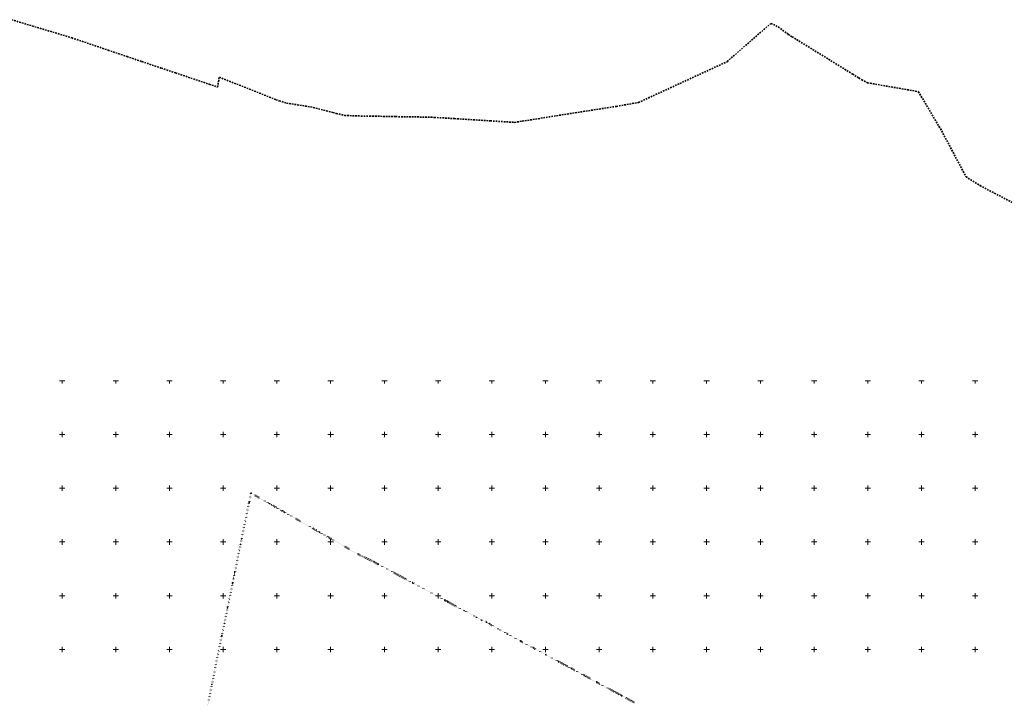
# Model space of a CAD drawing. Header units: millimetres. Extents: x 6421400 to 6424255, y 5791334 to 5793836.
# Tile 100 of 101: x 6422161 to 6423077, y 5793205 to 5793836. Entities that reach past the tile are written whole.
import ezdxf

# ---------------------------------------------------------------- set-up
doc = ezdxf.new("R2010")
doc.units = ezdxf.units.MM
doc.linetypes.add('KROPK2', pattern=[1, 0.05, -0.95])
doc.linetypes.add('PRZER3-2', pattern=[2.5, 1.5, -1])
doc.layers.get('0').update_dxf_attribs({"color": 252})
for name, color, linetype, lineweight in [('GEPPGD', 252, 'Continuous', 18), ('GESJAE', 252, 'Continuous', 35), ('GESJOB', 252, 'Continuous', 25), ('Ramka sekcyjna', 252, 'Continuous', 18)]:
    doc.layers.add(name, color=color, linetype=linetype, lineweight=lineweight)
doc.layers.add('xref', color=252, linetype='Continuous')

# ---------------------------------------------------------------- blocks, each defined once
blk = doc.blocks.new('GEPPGD1_1')
at = {"color": 0}
blk.add_lwpolyline([(0.25, 0), (0.237764, -0.077254), (0.202254, -0.146946), (0.146946, -0.202254), (0.077254, -0.237764), (0, -0.25), (-0.077254, -0.237764), (-0.146946, -0.202254), (-0.202254, -0.146946), (-0.237764, -0.077254), (-0.25, 0), (-0.237764, 0.077254), (-0.202254, 0.146946), (-0.146946, 0.202254), (-0.077254, 0.237764), (0, 0.25), (0.077254, 0.237764), (0.146946, 0.202254), (0.202254, 0.146946), (0.237764, 0.077254)], close=True, dxfattribs=at)
blk = doc.blocks.new('GEPPGD1_2')
blk.add_hatch(color=0).paths.add_polyline_path([(-0.045, 0), (-0.042798, -0.013906), (-0.036406, -0.02645), (-0.02645, -0.036406), (-0.013906, -0.042798), (0, -0.045), (0.013906, -0.042798), (0.02645, -0.036406), (0.036406, -0.02645), (0.042798, -0.013906), (0.045, 0), (0.042798, 0.013906), (0.036406, 0.02645), (0.02645, 0.036406), (0.013906, 0.042798), (0, 0.045), (-0.013906, 0.042798), (-0.02645, 0.036406), (-0.036406, 0.02645), (-0.042798, 0.013906)])
blk = doc.blocks.new('G$CC51CC4AD')
at = {"layer": 'GESJAE', "linetype": 'KROPK2', "lineweight": 50, "elevation": 10.3}
blk.add_lwpolyline([(6422327.76, 5793159.74), (6422339.45, 5793217.62), (6422348.71, 5793262.95), (6422351.06, 5793274.29), (6422353.99, 5793288.7), (6422358.65, 5793311.37), (6422360.75, 5793321.61), (6422366.13, 5793347.77), (6422367.19, 5793352.99), (6422374.11, 5793386.7), (6422375.93, 5793395.47), (6422393.02, 5793385.69), (6422394.8, 5793384.67), (6422404.97, 5793378.86), (6422439.6, 5793359.11), (6422475.4, 5793338.78), (6422478.12, 5793337.44), (6422490.33, 5793331.44), (6422494.18, 5793329.37), (6422526.26, 5793312.05), (6422556.09, 5793295.96), (6422557.66, 5793295.11), (6422559.2, 5793294.28), (6422574.24, 5793286.17), (6422585.81, 5793279.92), (6422590.63, 5793277.33), (6422595.29, 5793275.42), (6422605.83, 5793269.13), (6422614.66, 5793264.37), (6422626.8, 5793257.81), (6422638.59, 5793251.45), (6422650.37, 5793245.09), (6422661.9, 5793238.87), (6422673.97, 5793232.38), (6422685.78, 5793226), (6422697.55, 5793219.66), (6422709.41, 5793213.26), (6422721.22, 5793206.88), (6422733.04, 5793200.51)], dxfattribs=at)
at = {"layer": 'GESJOB', "linetype": 'PRZER3-2', "lineweight": 35, "elevation": 10.3}
blk.add_lwpolyline([(6422152.97, 5793835.94), (6422209.01, 5793819.07), (6422242.87, 5793807.59), (6422260.53, 5793801.61), (6422274.31, 5793796.93), (6422292.45, 5793790.87), (6422305.59, 5793786.44), (6422337.06, 5793775.85), (6422344.72, 5793773.31), (6422346.38, 5793782.56), (6422398.95, 5793761.5), (6422402.14, 5793760.48), (6422408.96, 5793758.3), (6422431.34, 5793754.83), (6422451.97, 5793749.6), (6422455.24, 5793748.8), (6422462.95, 5793746.91), (6422478.25, 5793746.3), (6422488.87, 5793746.19), (6422510.54, 5793745.75), (6422543.3, 5793745.25), (6422546.53, 5793744.99), (6422565.21, 5793743.94), (6422598.63, 5793741.78), (6422620.7, 5793740.45), (6422621.2, 5793740.42), (6422628.27, 5793741.53), (6422715.42, 5793755.23), (6422715.97, 5793755.31), (6422736.57, 5793758.9), (6422819.01, 5793796.86), (6422819.17, 5793797.09), (6422859.81, 5793832.51), (6422866.67, 5793829.25), (6422876, 5793822.27), (6422879.5, 5793820.08), (6422935.92, 5793785.32), (6422941.68, 5793781.76), (6422944.35, 5793780.11), (6422949.68, 5793777.26), (6422997.12, 5793768.98), (6423018.81, 5793732.42), (6423041.41, 5793689.81), (6423054.44, 5793681.53), (6423157.99, 5793627.69)], dxfattribs=at)
at = {"layer": 'Ramka sekcyjna', "linetype": 'Continuous', "lineweight": 18, "elevation": 100, "flags": 128}
for points in [[(6422202.5, 5793500), (6422197.5, 5793500)], [(6422200, 5793500), (6422200, 5793497.5)], [(6422252.5, 5793500), (6422247.5, 5793500)], [(6422250, 5793500), (6422250, 5793497.5)], [(6422302.5, 5793500), (6422297.5, 5793500)], [(6422300, 5793500), (6422300, 5793497.5)], [(6422352.5, 5793500), (6422347.5, 5793500)], [(6422350, 5793500), (6422350, 5793497.5)], [(6422400, 5793500), (6422397.5, 5793500)], [(6422400, 5793500), (6422400, 5793497.5)], [(6422400, 5793500), (6422400, 5793497.5)], [(6422400, 5793500), (6422402.5, 5793500)], [(6422452.5, 5793500), (6422447.5, 5793500)], [(6422450, 5793500), (6422450, 5793497.5)], [(6422502.5, 5793500), (6422497.5, 5793500)], [(6422500, 5793500), (6422500, 5793497.5)], [(6422552.5, 5793500), (6422547.5, 5793500)], [(6422550, 5793500), (6422550, 5793497.5)], [(6422602.5, 5793500), (6422597.5, 5793500)], [(6422600, 5793500), (6422600, 5793497.5)], [(6422652.5, 5793500), (6422647.5, 5793500)], [(6422650, 5793500), (6422650, 5793497.5)], [(6422702.5, 5793500), (6422697.5, 5793500)], [(6422700, 5793500), (6422700, 5793497.5)], [(6422752.5, 5793500), (6422747.5, 5793500)], [(6422750, 5793500), (6422750, 5793497.5)], [(6422800, 5793500), (6422797.5, 5793500)], [(6422800, 5793500), (6422800, 5793497.5)], [(6422800, 5793500), (6422800, 5793497.5)], [(6422800, 5793500), (6422802.5, 5793500)], [(6422852.5, 5793500), (6422847.5, 5793500)], [(6422850, 5793500), (6422850, 5793497.5)], [(6422902.5, 5793500), (6422897.5, 5793500)], [(6422900, 5793500), (6422900, 5793497.5)], [(6422952.5, 5793500), (6422947.5, 5793500)], [(6422950, 5793500), (6422950, 5793497.5)], [(6423002.5, 5793500), (6422997.5, 5793500)], [(6423000, 5793500), (6423000, 5793497.5)], [(6423052.5, 5793500), (6423047.5, 5793500)], [(6423050, 5793500), (6423050, 5793497.5)], [(6422202.5, 5793450), (6422197.5, 5793450)], [(6422200, 5793447.5), (6422200, 5793452.5)], [(6422252.5, 5793450), (6422247.5, 5793450)], [(6422250, 5793447.5), (6422250, 5793452.5)], [(6422302.5, 5793450), (6422297.5, 5793450)], [(6422300, 5793447.5), (6422300, 5793452.5)], [(6422352.5, 5793450), (6422347.5, 5793450)], [(6422350, 5793447.5), (6422350, 5793452.5)], [(6422400, 5793450), (6422397.5, 5793450)], [(6422400, 5793447.5), (6422400, 5793452.5)], [(6422400, 5793447.5), (6422400, 5793452.5)], [(6422400, 5793450), (6422402.5, 5793450)], [(6422452.5, 5793450), (6422447.5, 5793450)], [(6422450, 5793447.5), (6422450, 5793452.5)], [(6422502.5, 5793450), (6422497.5, 5793450)], [(6422500, 5793447.5), (6422500, 5793452.5)], [(6422552.5, 5793450), (6422547.5, 5793450)], [(6422550, 5793447.5), (6422550, 5793452.5)], [(6422602.5, 5793450), (6422597.5, 5793450)], [(6422600, 5793447.5), (6422600, 5793452.5)], [(6422652.5, 5793450), (6422647.5, 5793450)], [(6422650, 5793447.5), (6422650, 5793452.5)], [(6422702.5, 5793450), (6422697.5, 5793450)], [(6422700, 5793447.5), (6422700, 5793452.5)], [(6422752.5, 5793450), (6422747.5, 5793450)], [(6422750, 5793447.5), (6422750, 5793452.5)], [(6422800, 5793450), (6422797.5, 5793450)], [(6422800, 5793447.5), (6422800, 5793452.5)], [(6422800, 5793447.5), (6422800, 5793452.5)], [(6422800, 5793450), (6422802.5, 5793450)], [(6422852.5, 5793450), (6422847.5, 5793450)], [(6422850, 5793447.5), (6422850, 5793452.5)], [(6422902.5, 5793450), (6422897.5, 5793450)], [(6422900, 5793447.5), (6422900, 5793452.5)], [(6422952.5, 5793450), (6422947.5, 5793450)], [(6422950, 5793447.5), (6422950, 5793452.5)], [(6423002.5, 5793450), (6422997.5, 5793450)], [(6423000, 5793447.5), (6423000, 5793452.5)], [(6423052.5, 5793450), (6423047.5, 5793450)], [(6423050, 5793447.5), (6423050, 5793452.5)], [(6422200, 5793397.5), (6422200, 5793402.5)], [(6422250, 5793397.5), (6422250, 5793402.5)], [(6422300, 5793397.5), (6422300, 5793402.5)], [(6422350, 5793397.5), (6422350, 5793402.5)], [(6422400, 5793397.5), (6422400, 5793402.5)], [(6422400, 5793397.5), (6422400, 5793402.5)], [(6422450, 5793397.5), (6422450, 5793402.5)], [(6422500, 5793397.5), (6422500, 5793402.5)], [(6422550, 5793397.5), (6422550, 5793402.5)], [(6422600, 5793397.5), (6422600, 5793402.5)], [(6422650, 5793397.5), (6422650, 5793402.5)], [(6422700, 5793397.5), (6422700, 5793402.5)], [(6422750, 5793397.5), (6422750, 5793402.5)], [(6422800, 5793397.5), (6422800, 5793402.5)], [(6422800, 5793397.5), (6422800, 5793402.5)], [(6422850, 5793397.5), (6422850, 5793402.5)], [(6422900, 5793397.5), (6422900, 5793402.5)], [(6422950, 5793397.5), (6422950, 5793402.5)], [(6423000, 5793397.5), (6423000, 5793402.5)], [(6423050, 5793397.5), (6423050, 5793402.5)], [(6422202.5, 5793400), (6422197.5, 5793400)], [(6422252.5, 5793400), (6422247.5, 5793400)], [(6422302.5, 5793400), (6422297.5, 5793400)], [(6422352.5, 5793400), (6422347.5, 5793400)], [(6422400, 5793400), (6422397.5, 5793400)], [(6422400, 5793400), (6422402.5, 5793400)], [(6422452.5, 5793400), (6422447.5, 5793400)], [(6422502.5, 5793400), (6422497.5, 5793400)], [(6422552.5, 5793400), (6422547.5, 5793400)], [(6422602.5, 5793400), (6422597.5, 5793400)], [(6422652.5, 5793400), (6422647.5, 5793400)], [(6422702.5, 5793400), (6422697.5, 5793400)], [(6422752.5, 5793400), (6422747.5, 5793400)], [(6422800, 5793400), (6422797.5, 5793400)], [(6422800, 5793400), (6422802.5, 5793400)], [(6422852.5, 5793400), (6422847.5, 5793400)], [(6422902.5, 5793400), (6422897.5, 5793400)], [(6422952.5, 5793400), (6422947.5, 5793400)], [(6423002.5, 5793400), (6422997.5, 5793400)], [(6423052.5, 5793400), (6423047.5, 5793400)], [(6422202.5, 5793350), (6422197.5, 5793350)], [(6422200, 5793347.5), (6422200, 5793352.5)], [(6422252.5, 5793350), (6422247.5, 5793350)], [(6422250, 5793347.5), (6422250, 5793352.5)], [(6422302.5, 5793350), (6422297.5, 5793350)], [(6422300, 5793347.5), (6422300, 5793352.5)], [(6422352.5, 5793350), (6422347.5, 5793350)], [(6422350, 5793347.5), (6422350, 5793352.5)], [(6422400, 5793350), (6422397.5, 5793350)], [(6422400, 5793347.5), (6422400, 5793352.5)], [(6422400, 5793347.5), (6422400, 5793352.5)], [(6422400, 5793350), (6422402.5, 5793350)], [(6422452.5, 5793350), (6422447.5, 5793350)], [(6422450, 5793347.5), (6422450, 5793352.5)], [(6422502.5, 5793350), (6422497.5, 5793350)], [(6422500, 5793347.5), (6422500, 5793352.5)], [(6422552.5, 5793350), (6422547.5, 5793350)], [(6422550, 5793347.5), (6422550, 5793352.5)], [(6422602.5, 5793350), (6422597.5, 5793350)], [(6422600, 5793347.5), (6422600, 5793352.5)], [(6422652.5, 5793350), (6422647.5, 5793350)], [(6422650, 5793347.5), (6422650, 5793352.5)], [(6422702.5, 5793350), (6422697.5, 5793350)], [(6422700, 5793347.5), (6422700, 5793352.5)], [(6422752.5, 5793350), (6422747.5, 5793350)], [(6422750, 5793347.5), (6422750, 5793352.5)], [(6422800, 5793350), (6422797.5, 5793350)], [(6422800, 5793347.5), (6422800, 5793352.5)], [(6422800, 5793347.5), (6422800, 5793352.5)], [(6422800, 5793350), (6422802.5, 5793350)], [(6422852.5, 5793350), (6422847.5, 5793350)], [(6422850, 5793347.5), (6422850, 5793352.5)], [(6422902.5, 5793350), (6422897.5, 5793350)], [(6422900, 5793347.5), (6422900, 5793352.5)], [(6422952.5, 5793350), (6422947.5, 5793350)], [(6422950, 5793347.5), (6422950, 5793352.5)], [(6423002.5, 5793350), (6422997.5, 5793350)], [(6423000, 5793347.5), (6423000, 5793352.5)], [(6423052.5, 5793350), (6423047.5, 5793350)], [(6423050, 5793347.5), (6423050, 5793352.5)], [(6422202.5, 5793300), (6422197.5, 5793300)], [(6422200, 5793297.5), (6422200, 5793302.5)], [(6422252.5, 5793300), (6422247.5, 5793300)], [(6422250, 5793297.5), (6422250, 5793302.5)], [(6422302.5, 5793300), (6422297.5, 5793300)], [(6422300, 5793297.5), (6422300, 5793302.5)], [(6422352.5, 5793300), (6422347.5, 5793300)], [(6422350, 5793297.5), (6422350, 5793302.5)], [(6422400, 5793300), (6422397.5, 5793300)], [(6422400, 5793297.5), (6422400, 5793302.5)], [(6422400, 5793297.5), (6422400, 5793302.5)], [(6422400, 5793300), (6422402.5, 5793300)], [(6422452.5, 5793300), (6422447.5, 5793300)], [(6422450, 5793297.5), (6422450, 5793302.5)], [(6422502.5, 5793300), (6422497.5, 5793300)], [(6422500, 5793297.5), (6422500, 5793302.5)], [(6422552.5, 5793300), (6422547.5, 5793300)], [(6422550, 5793297.5), (6422550, 5793302.5)], [(6422602.5, 5793300), (6422597.5, 5793300)], [(6422600, 5793297.5), (6422600, 5793302.5)], [(6422652.5, 5793300), (6422647.5, 5793300)], [(6422650, 5793297.5), (6422650, 5793302.5)], [(6422702.5, 5793300), (6422697.5, 5793300)], [(6422700, 5793297.5), (6422700, 5793302.5)], [(6422752.5, 5793300), (6422747.5, 5793300)], [(6422750, 5793297.5), (6422750, 5793302.5)], [(6422800, 5793300), (6422797.5, 5793300)], [(6422800, 5793297.5), (6422800, 5793302.5)], [(6422800, 5793297.5), (6422800, 5793302.5)], [(6422800, 5793300), (6422802.5, 5793300)], [(6422852.5, 5793300), (6422847.5, 5793300)], [(6422850, 5793297.5), (6422850, 5793302.5)], [(6422902.5, 5793300), (6422897.5, 5793300)], [(6422900, 5793297.5), (6422900, 5793302.5)], [(6422952.5, 5793300), (6422947.5, 5793300)], [(6422950, 5793297.5), (6422950, 5793302.5)], [(6423002.5, 5793300), (6422997.5, 5793300)], [(6423000, 5793297.5), (6423000, 5793302.5)], [(6423052.5, 5793300), (6423047.5, 5793300)], [(6423050, 5793297.5), (6423050, 5793302.5)], [(6422202.5, 5793250), (6422197.5, 5793250)], [(6422202.5, 5793250), (6422197.5, 5793250)], [(6422200, 5793250), (6422200, 5793252.5)], [(6422200, 5793250), (6422200, 5793247.5)], [(6422252.5, 5793250), (6422247.5, 5793250)], [(6422252.5, 5793250), (6422247.5, 5793250)], [(6422250, 5793250), (6422250, 5793252.5)], [(6422250, 5793250), (6422250, 5793247.5)], [(6422302.5, 5793250), (6422297.5, 5793250)], [(6422302.5, 5793250), (6422297.5, 5793250)], [(6422300, 5793250), (6422300, 5793252.5)], [(6422300, 5793250), (6422300, 5793247.5)], [(6422352.5, 5793250), (6422347.5, 5793250)], [(6422352.5, 5793250), (6422347.5, 5793250)], [(6422350, 5793250), (6422350, 5793252.5)], [(6422350, 5793250), (6422350, 5793247.5)], [(6422400, 5793250), (6422397.5, 5793250)], [(6422400, 5793250), (6422397.5, 5793250)], [(6422400, 5793250), (6422400, 5793252.5)], [(6422400, 5793250), (6422400, 5793252.5)], [(6422400, 5793250), (6422402.5, 5793250)], [(6422400, 5793250), (6422400, 5793247.5)], [(6422400, 5793250), (6422400, 5793247.5)], [(6422400, 5793250), (6422402.5, 5793250)], [(6422452.5, 5793250), (6422447.5, 5793250)], [(6422452.5, 5793250), (6422447.5, 5793250)], [(6422450, 5793250), (6422450, 5793252.5)], [(6422450, 5793250), (6422450, 5793247.5)], [(6422502.5, 5793250), (6422497.5, 5793250)], [(6422502.5, 5793250), (6422497.5, 5793250)], [(6422500, 5793250), (6422500, 5793252.5)], [(6422500, 5793250), (6422500, 5793247.5)], [(6422552.5, 5793250), (6422547.5, 5793250)], [(6422552.5, 5793250), (6422547.5, 5793250)], [(6422550, 5793250), (6422550, 5793252.5)], [(6422550, 5793250), (6422550, 5793247.5)], [(6422602.5, 5793250), (6422597.5, 5793250)], [(6422602.5, 5793250), (6422597.5, 5793250)], [(6422600, 5793250), (6422600, 5793252.5)], [(6422600, 5793250), (6422600, 5793247.5)], [(6422652.5, 5793250), (6422647.5, 5793250)], [(6422652.5, 5793250), (6422647.5, 5793250)], [(6422650, 5793250), (6422650, 5793252.5)], [(6422650, 5793250), (6422650, 5793247.5)], [(6422702.5, 5793250), (6422697.5, 5793250)], [(6422702.5, 5793250), (6422697.5, 5793250)], [(6422700, 5793250), (6422700, 5793252.5)], [(6422700, 5793250), (6422700, 5793247.5)], [(6422752.5, 5793250), (6422747.5, 5793250)], [(6422752.5, 5793250), (6422747.5, 5793250)], [(6422750, 5793250), (6422750, 5793252.5)], [(6422750, 5793250), (6422750, 5793247.5)], [(6422800, 5793250), (6422797.5, 5793250)], [(6422800, 5793250), (6422797.5, 5793250)], [(6422800, 5793250), (6422800, 5793252.5)], [(6422800, 5793250), (6422800, 5793252.5)], [(6422800, 5793250), (6422802.5, 5793250)], [(6422800, 5793250), (6422800, 5793247.5)], [(6422800, 5793250), (6422800, 5793247.5)], [(6422800, 5793250), (6422802.5, 5793250)], [(6422852.5, 5793250), (6422847.5, 5793250)], [(6422852.5, 5793250), (6422847.5, 5793250)], [(6422850, 5793250), (6422850, 5793252.5)], [(6422850, 5793250), (6422850, 5793247.5)], [(6422902.5, 5793250), (6422897.5, 5793250)], [(6422902.5, 5793250), (6422897.5, 5793250)], [(6422900, 5793250), (6422900, 5793252.5)], [(6422900, 5793250), (6422900, 5793247.5)], [(6422952.5, 5793250), (6422947.5, 5793250)], [(6422952.5, 5793250), (6422947.5, 5793250)], [(6422950, 5793250), (6422950, 5793252.5)], [(6422950, 5793250), (6422950, 5793247.5)], [(6423002.5, 5793250), (6422997.5, 5793250)], [(6423002.5, 5793250), (6422997.5, 5793250)], [(6423000, 5793250), (6423000, 5793252.5)], [(6423000, 5793250), (6423000, 5793247.5)], [(6423052.5, 5793250), (6423047.5, 5793250)], [(6423052.5, 5793250), (6423047.5, 5793250)], [(6423050, 5793250), (6423050, 5793252.5)], [(6423050, 5793250), (6423050, 5793247.5)]]:
    blk.add_lwpolyline(points, dxfattribs=at)
at = {"layer": 'GEPPGD', "linetype": 'Continuous', "lineweight": 18, "rotation": 90}
for name, p in [('GEPPGD1_1', (6422375.93, 5793395.47, 10.32)), ('GEPPGD1_1', (6422374.11, 5793386.7, 10.32)), ('GEPPGD1_1', (6422393.02, 5793385.69, 10.32)), ('GEPPGD1_1', (6422394.8, 5793384.67, 10.32)), ('GEPPGD1_1', (6422404.97, 5793378.86, 10.32)), ('GEPPGD1_1', (6422439.6, 5793359.11, 10.32)), ('GEPPGD1_1', (6422366.13, 5793347.77, 10.32)), ('GEPPGD1_1', (6422367.19, 5793352.99, 10.32)), ('GEPPGD1_1', (6422475.4, 5793338.78, 10.32)), ('GEPPGD1_2', (6422478.12, 5793337.44, 10.32)), ('GEPPGD1_1', (6422490.33, 5793331.44, 10.32)), ('GEPPGD1_1', (6422494.18, 5793329.37, 10.32)), ('GEPPGD1_1', (6422360.75, 5793321.61, 10.32)), ('GEPPGD1_1', (6422358.65, 5793311.37, 10.32)), ('GEPPGD1_1', (6422526.26, 5793312.05, 10.32)), ('GEPPGD1_1', (6422556.09, 5793295.96, 10.32)), ('GEPPGD1_1', (6422557.66, 5793295.11, 10.32)), ('GEPPGD1_1', (6422559.2, 5793294.28, 10.32)), ('GEPPGD1_1', (6422353.99, 5793288.7, 10.32)), ('GEPPGD1_1', (6422574.24, 5793286.17, 10.32)), ('GEPPGD1_1', (6422351.06, 5793274.29, 10.32)), ('GEPPGD1_1', (6422585.81, 5793279.92, 10.32)), ('GEPPGD1_1', (6422590.63, 5793277.33, 10.32)), ('GEPPGD1_1', (6422595.29, 5793275.42, 10.32)), ('GEPPGD1_1', (6422348.71, 5793262.95, 10.32)), ('GEPPGD1_1', (6422605.83, 5793269.13, 10.32)), ('GEPPGD1_1', (6422614.66, 5793264.37, 10.32)), ('GEPPGD1_1', (6422626.8, 5793257.81, 10.32)), ('GEPPGD1_1', (6422638.59, 5793251.45, 10.32)), ('GEPPGD1_1', (6422650.37, 5793245.09, 10.32)), ('GEPPGD1_1', (6422661.9, 5793238.87, 10.32)), ('GEPPGD1_1', (6422673.97, 5793232.38, 10.32)), ('GEPPGD1_1', (6422339.45, 5793217.62, 10.32)), ('GEPPGD1_1', (6422685.78, 5793226, 10.32)), ('GEPPGD1_1', (6422697.55, 5793219.66, 10.32)), ('GEPPGD1_1', (6422709.41, 5793213.26, 10.32)), ('GEPPGD1_1', (6422721.22, 5793206.88, 10.32))]:
    blk.add_blockref(name, p, dxfattribs=at)

msp = doc.modelspace()

# ---------------------------------------------------------------- block references
at = {"layer": 'xref'}
msp.add_blockref('G$CC51CC4AD', (0, 0), dxfattribs=at)

doc.saveas('drawing.dxf')
